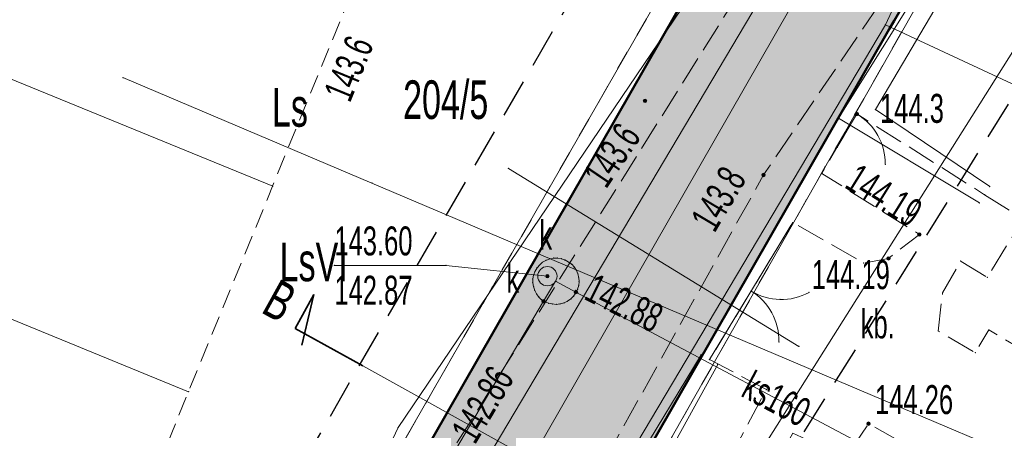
# Model space of a CAD drawing. Extents: x 6456700 to 6518119, y 5963420 to 5980059.
# Tile 130 of 256: x 6512206 to 6512231, y 5965863 to 5965873. Entities that reach past the tile are written whole.
import ezdxf
from ezdxf.enums import TextEntityAlignment as Align

# ---------------------------------------------------------------- set-up
doc = ezdxf.new("R2010")
doc.units = 0
doc.header["$MEASUREMENT"] = 0
for name, pattern in [('L_0_03', [1, 0.5, -0.5]), ('L_0_04', [1.5, 1, -0.5]), ('L_0_52', [1, 0.75, -0.25]), ('L_0_5A', [0.75, 0.5, -0.25])]:
    doc.linetypes.add(name, pattern=pattern)
doc.layers.get('0').update_dxf_attribs({"color": 2, "linetype": 'CONTINUOUS', "lineweight": 5})
for name, color, linetype, lineweight in [('000_Inne__niezydentyfikowane_', 7, 'CONTINUOUS', 18), ('18mm Kreska ciągła', 7, 'CONTINUOUS', 18), ('209_oznaczenie_konturu_klasyfikacyjnego', 96, 'CONTINUOUS', 18), ('210_oznaczenie_konturu_uzytku_gruntowego', 96, 'CONTINUOUS', 18), ('211_numer_dzialki_ewidencyjnej', 7, 'CONTINUOUS', 18), ('218_kontur_uzytku_gruntowego', 96, 'L_0_03', 18), ('219_dzialka_ewidencyjna', 7, 'CONTINUOUS', 18), ('35mm Ciągła', 7, 'CONTINUOUS', 35), ('50mm Kreska ciągła', 7, 'CONTINUOUS', 50), ('9mm Kreska ciągła', 252, 'CONTINUOUS', 9), ('brama', 7, 'CONTINUOUS', 18), ('furtka', 7, 'CONTINUOUS', 18), ('jezdnia', 7, 'CONTINUOUS', 18), ('obszar_utwardzony', 7, 'CONTINUOUS', 18), ('obszar_utwardzony_Atr17', 7, 'CONTINUOUS', 18), ('ogrodzenie_trwale', 7, 'CONTINUOUS', 18), ('pikieta_naturalna', 7, 'CONTINUOUS', 18), ('pikieta_naturalna_Atr2', 7, 'CONTINUOUS', 18), ('pikieta_sztuczna', 7, 'CONTINUOUS', 18), ('pikieta_sztuczna_Atr2', 7, 'CONTINUOUS', 18), ('przewod_elektroenergetyczny_niskiego_napiecia', 7, 'CONTINUOUS', 18), ('przewod_kanalizacyjny', 7, 'CONTINUOUS', 18), ('przewod_kanalizacyjny_Atr1', 7, 'CONTINUOUS', 18), ('przewod_telekomunikacyjny_podziemny', 7, 'CONTINUOUS', 18), ('przewod_wodociagowy', 7, 'CONTINUOUS', 18), ('rzedna', 7, 'CONTINUOUS', 18), ('rzedna_Atr2', 7, 'CONTINUOUS', 18), ('rzedna_Atr3', 7, 'CONTINUOUS', 18), ('sciana_oporowa__linia_', 7, 'CONTINUOUS', 18), ('skarpa_nieumocniona', 7, 'CONTINUOUS', 18), ('studnia_kanalizacyjna', 7, 'CONTINUOUS', 18), ('studnia_kanalizacyjna_Atr17', 7, 'CONTINUOUS', 18), ('wlaz_do_komory_lub_kanalu___okragly', 7, 'CONTINUOUS', 18), ('wlaz_do_komory_lub_kanalu___okragly_Atr17', 7, 'CONTINUOUS', 18), ('Zakres', 7, 'CONTINUOUS', 18)]:
    doc.layers.add(name, color=color, linetype=linetype, lineweight=lineweight)
doc.styles.get("Standard").update_dxf_attribs({"font": 'txt', "width": 0.75})
doc.styles.add('Znaczniki', font='GOTHIC.TTF', dxfattribs={"width": 0.7})

# ---------------------------------------------------------------- blocks, each defined once
blk = doc.blocks.new('mdcp_nowa')
at = {"layer": 'pikieta_naturalna', "linetype": 'Continuous', "lineweight": 18}
for points in [[(6494952.97, 5982322.225, 1), (6494952.97, 5982322.315, 1)], [(6494958.46, 5982321.885, 1), (6494958.46, 5982321.975, 1)], [(6494956.04, 5982320.305, 1), (6494956.04, 5982320.395, 1)]]:
    blk.add_hatch(color=18, dxfattribs=at).paths.add_polyline_path(points)
at = {"layer": 'pikieta_sztuczna', "linetype": 'Continuous', "lineweight": 18}
for points in [[(6494960.08, 5982318.765, 1), (6494960.08, 5982318.855, 1)], [(6494959.28, 5982318.145, 1), (6494959.28, 5982318.235, 1)], [(6494958.76, 5982313.865, 1), (6494958.76, 5982313.955, 1)]]:
    blk.add_hatch(color=18, dxfattribs=at).paths.add_polyline_path(points)
at = {"layer": 'rzedna', "linetype": 'Continuous', "lineweight": 18}
for points in [[(6494950.44, 5982317.685, 1), (6494950.44, 5982317.775, 1)], [(6494951.18, 5982317.275, 1), (6494951.18, 5982317.365, 1)], [(6494950.34, 5982317.035, 1), (6494950.34, 5982317.125, 1)]]:
    blk.add_hatch(color=18, dxfattribs=at).paths.add_polyline_path(points)
at = {"layer": '000_Inne__niezydentyfikowane_', "linetype": 'Continuous', "lineweight": 18, "flags": 128}
for points in [[(6494943.32, 5982320.06), (6494927.88, 5982326.38)], [(6494941.14, 5982314.74), (6494933.22, 5982317.98)]]:
    blk.add_lwpolyline(points, dxfattribs=at)
at = {"layer": '000_Inne__niezydentyfikowane_'}
for p in [(6494943.32, 5982320.06), (6494941.14, 5982314.74)]:
    blk.add_point(p, dxfattribs=at)
at = {"layer": '218_kontur_uzytku_gruntowego', "lineweight": 18, "flags": 128}
for points in [[(6494946.28, 5982312.69), (6494956.48, 5982330.44)], [(6494961.6, 5982327.54), (6494951.62, 5982309.96)]]:
    blk.add_lwpolyline(points, dxfattribs=at)
at = {"layer": '219_dzialka_ewidencyjna', "color": 3, "linetype": 'Continuous', "lineweight": 18, "flags": 128}
for points in [[(6494946.28, 5982312.69), (6494956.48, 5982330.44)], [(6494961.6, 5982327.54), (6494951.62, 5982309.96)]]:
    blk.add_lwpolyline(points, dxfattribs=at)
at = {"layer": 'brama', "color": 7, "linetype": 'Continuous', "lineweight": 18, "flags": 128}
blk.add_lwpolyline([(6494956.8, 5982319.12), (6494954.64, 5982315.57)], dxfattribs=at)
at = {"layer": 'brama', "color": 7, "linetype": 'Continuous', "lineweight": 18}
for centre, start, end in [((6494954.94, 5982316.064), 358.682, 58.682), ((6494956.5, 5982318.626), 238.682, 298.682)]:
    blk.add_arc(centre, 1.5, start, end, dxfattribs=at)
at = {"layer": 'brama'}
for p in [(6494956.8, 5982319.12), (6494955.72, 5982317.345), (6494955.72, 5982317.345), (6494957.22, 5982317.31), (6494956.465, 5982317.127), (6494956.256, 5982316.783), (6494956.44, 5982316.029), (6494954.64, 5982315.57)]:
    blk.add_point(p, dxfattribs=at)
at = {"layer": 'furtka', "color": 7, "linetype": 'Continuous', "lineweight": 18, "flags": 128}
blk.add_lwpolyline([(6494958.46, 5982321.93), (6494957.95, 5982321.07)], dxfattribs=at)
at = {"layer": 'furtka', "color": 7, "linetype": 'Continuous', "lineweight": 18}
blk.add_arc((6494957.696, 5982320.639), 1.5, 359.331, 59.331, dxfattribs=at)
at = {"layer": 'furtka'}
for p in [(6494958.46, 5982321.93), (6494958.461, 5982321.929), (6494959.003, 5982321.374), (6494957.95, 5982321.07), (6494959.196, 5982320.622)]:
    blk.add_point(p, dxfattribs=at)
at = {"layer": 'jezdnia', "color": 7, "linetype": 'L_0_52', "lineweight": 18, "flags": 128}
blk.add_lwpolyline([(6495134.37, 5982583.3), (6495113.38, 5982574.25), (6495104.78, 5982567.21), (6495094.42, 5982556.42), (6495077.25, 5982527.64), (6495065.47, 5982509.01), (6495049.82, 5982491.48), (6495035, 5982466.78), (6495029.3, 5982456), (6495014.86, 5982429.39), (6495004.75, 5982409.18), (6494998.73, 5982397.06), (6494987.52, 5982373.63), (6494982.83, 5982364.72), (6494972.31, 5982345.03), (6494970.53, 5982342.23), (6494960.57, 5982327.01), (6494956.04, 5982320.35), (6494947.33, 5982304.72), (6494935.61, 5982281.93), (6494926.04, 5982257.99), (6494919.72, 5982242.45), (6494913.81, 5982225.8), (6494910.48, 5982216.25), (6494906.14, 5982216.99), (6494909.9, 5982227.31), (6494916.12, 5982243.16), (6494921.48, 5982258.77), (6494931.15, 5982282.69), (6494943.64, 5982306.31), (6494959.06, 5982330.89), (6494969.1, 5982347.08), (6494979.83, 5982365.44), (6494985.75, 5982378.98), (6494994.88, 5982398.03), (6495001.66, 5982410.76), (6495011.8, 5982430.8), (6495026, 5982457.23), (6495032.25, 5982468.97), (6495046.11, 5982493.71), (6495063.09, 5982514.09), (6495073.26, 5982529.52), (6495082.96, 5982547.05), (6495093.01, 5982560.56), (6495101.98, 5982569.59), (6495101.3, 5982571.6), (6495108.99, 5982577.59), (6495110.03, 5982578.44), (6495121.58, 5982583.64), (6495122.46, 5982584.02), (6495130.77, 5982587.79), (6495134.82, 5982589.62), (6495140.56, 5982589.08), (6495141.32, 5982585.54)], close=True, dxfattribs=at)
at = {"layer": 'jezdnia'}
blk.add_point((6494956.04, 5982320.35), dxfattribs=at)
at = {"layer": 'obszar_utwardzony', "color": 7, "linetype": 'L_0_52', "lineweight": 18, "flags": 128}
blk.add_lwpolyline([(6494961.77, 5982319.84), (6494962.77, 5982319.21), (6494961.84, 5982317.7), (6494961.15, 5982318.12), (6494960.68, 5982317.3), (6494960.57, 5982316.31), (6494961.53, 5982315.75), (6494961.88, 5982316.34), (6494962.96, 5982315.7), (6494962.63, 5982315.1), (6494967.87, 5982312.1), (6494968.87, 5982312.11), (6494969.31, 5982312.47), (6494970.07, 5982313.81), (6494972.48, 5982312.34), (6494972.89, 5982313.03), (6494973.6, 5982312.7), (6494973.5, 5982312.71), (6494972.72, 5982311.38), (6494971.79, 5982311.92), (6494968.79, 5982306.83), (6494967.17, 5982307.62), (6494967.79, 5982308.73), (6494965.46, 5982310.09), (6494964.71, 5982308.82), (6494963.72, 5982309.3), (6494964.49, 5982310.65), (6494961.42, 5982312.4), (6494960.99, 5982311.64), (6494960.28, 5982311.99), (6494960.75, 5982312.8), (6494958.76, 5982313.91), (6494958.17, 5982313.04), (6494956.8, 5982313.67), (6494956.37, 5982312.9), (6494956.16, 5982313), (6494955.4, 5982313.46), (6494956.12, 5982314.8), (6494954.64, 5982315.57), (6494956.8, 5982319.12), (6494958.64, 5982318.07), (6494959.28, 5982318.19), (6494960.08, 5982318.81), (6494957.55, 5982320.39), (6494957.95, 5982321.07), (6494958.46, 5982321.93)], close=True, dxfattribs=at)
at = {"layer": 'obszar_utwardzony'}
for p in [(6494958.46, 5982321.93), (6494957.95, 5982321.07), (6494957.55, 5982320.39), (6494961.77, 5982319.84), (6494956.8, 5982319.12), (6494960.08, 5982318.81), (6494959.28, 5982318.19), (6494958.64, 5982318.07), (6494961.15, 5982318.12), (6494961.84, 5982317.7), (6494960.68, 5982317.3), (6494960.57, 5982316.31), (6494961.88, 5982316.34), (6494961.53, 5982315.75), (6494954.64, 5982315.57), (6494956.12, 5982314.8), (6494958.76, 5982313.91)]:
    blk.add_point(p, dxfattribs=at)
at = {"layer": 'ogrodzenie_trwale'}
for p in [(6494957.95, 5982321.07), (6494957.55, 5982320.39), (6494956.8, 5982319.12)]:
    blk.add_point(p, dxfattribs=at)
at = {"layer": 'pikieta_naturalna', "color": 7, "linetype": 'Continuous', "lineweight": 18}
for centre in [(6494952.97, 5982322.27), (6494958.46, 5982321.93), (6494956.04, 5982320.35)]:
    blk.add_circle(centre, 0.045, dxfattribs=at)
at = {"layer": 'pikieta_naturalna'}
for p in [(6494952.97, 5982322.27), (6494958.46, 5982321.93), (6494956.04, 5982320.35)]:
    blk.add_point(p, dxfattribs=at)
at = {"layer": 'pikieta_sztuczna', "color": 7, "linetype": 'Continuous', "lineweight": 18}
for centre in [(6494960.08, 5982318.81), (6494959.28, 5982318.19), (6494958.76, 5982313.91)]:
    blk.add_circle(centre, 0.045, dxfattribs=at)
at = {"layer": 'pikieta_sztuczna'}
for p in [(6494960.08, 5982318.81), (6494959.28, 5982318.19), (6494958.76, 5982313.91)]:
    blk.add_point(p, dxfattribs=at)
at = {"layer": 'przewod_elektroenergetyczny_niskiego_napiecia', "color": 1, "linetype": 'Continuous', "lineweight": 18, "flags": 128}
blk.add_lwpolyline([(6494951.04, 5982305.39), (6494971.34, 5982337.55)], dxfattribs=at)
at = {"layer": 'przewod_kanalizacyjny', "color": 34, "linetype": 'Continuous', "lineweight": 18, "flags": 128}
for points in [[(6494937.55, 5982295.28), (6494937.87, 5982295.79), (6494942.29, 5982303.37), (6494945.64, 5982309.15), (6494950.34, 5982317.08), (6494950.65, 5982317.6)], [(6494950.66, 5982317.6), (6494950.65, 5982317.6), (6494951.18, 5982317.32), (6494959.89, 5982312.69)]]:
    blk.add_lwpolyline(points, dxfattribs=at)
at = {"layer": 'przewod_kanalizacyjny'}
for p in [(6494950.65, 5982317.6), (6494950.65, 5982317.6), (6494950.66, 5982317.6), (6494951.18, 5982317.32), (6494950.34, 5982317.08)]:
    blk.add_point(p, dxfattribs=at)
at = {"layer": 'przewod_telekomunikacyjny_podziemny', "color": 30, "linetype": 'Continuous', "lineweight": 18, "flags": 128}
for points in [[(6494901.62, 5982190.73), (6494906.93, 5982205.38), (6494911.62, 5982220.93), (6494915.73, 5982231.59), (6494911.08, 5982233.33), (6494928.49, 5982275.35), (6494946.57, 5982313.81), (6494960.48, 5982334.35), (6494965.17, 5982341.38), (6494972.14, 5982353.83), (6494985.3, 5982378.53), (6494993.02, 5982395.45), (6495008.18, 5982425.35), (6495017.88, 5982443.43), (6495022.56, 5982450.66), (6495031.38, 5982466.91), (6495039.03, 5982482.79), (6495040.55, 5982485.59), (6495048.7, 5982498.93), (6495056.63, 5982506.55), (6495061.71, 5982512.37), (6495068.26, 5982521.25), (6495074.92, 5982532.24)], [(6494962.09, 5982330.47), (6494959.2, 5982324.24), (6494951.1, 5982310.62), (6494946.25, 5982301.85), (6494948.98, 5982300.9), (6494951.5, 5982299.82)], [(6494959.2, 5982324.24), (6494964.38, 5982321.83)]]:
    blk.add_lwpolyline(points, dxfattribs=at)
at = {"layer": 'przewod_telekomunikacyjny_podziemny'}
for p in [(6494959.2, 5982324.24), (6494959.2, 5982324.24), (6494946.57, 5982313.81)]:
    blk.add_point(p, dxfattribs=at)
at = {"layer": 'przewod_wodociagowy', "color": 5, "linetype": 'Continuous', "lineweight": 18, "flags": 128}
for points in [[(6494941.25, 5982299.9), (6494945.9, 5982308), (6494958.57, 5982329.31)], [(6494968.86, 5982315.45), (6494966.26, 5982311.51), (6494945.89, 5982320.14), (6494939.44, 5982322.87)], [(6494949.43, 5982320.52), (6494956.96, 5982315.91)]]:
    blk.add_lwpolyline(points, dxfattribs=at)
at = {"layer": 'przewod_wodociagowy'}
for p in [(6494939.44, 5982322.87), (6494949.43, 5982320.52), (6494945.89, 5982320.14), (6494956.96, 5982315.91)]:
    blk.add_point(p, dxfattribs=at)
at = {"layer": 'rzedna', "color": 7, "linetype": 'Continuous', "lineweight": 18}
for centre in [(6494950.44, 5982317.73), (6494951.18, 5982317.32), (6494950.34, 5982317.08)]:
    blk.add_circle(centre, 0.045, dxfattribs=at)
at = {"layer": 'rzedna'}
for p in [(6494950.44, 5982317.73), (6494951.18, 5982317.32), (6494950.34, 5982317.08)]:
    blk.add_point(p, dxfattribs=at)
at = {"layer": 'rzedna_Atr2', "color": 7, "linetype": 'Continuous', "lineweight": 18, "flags": 128}
blk.add_lwpolyline([(6494950.44, 5982317.73), (6494947.81, 5982318.01), (6494944.919, 5982318.01)], dxfattribs=at)
at = {"layer": 'rzedna_Atr2'}
for p in [(6494944.919, 5982318.01), (6494947.81, 5982318.01), (6494950.44, 5982317.73)]:
    blk.add_point(p, dxfattribs=at)
at = {"layer": 'sciana_oporowa__linia_', "color": 7, "linetype": 'Continuous', "lineweight": 18, "flags": 128}
for points in [[(6494961.636, 5982319.628), (6494957.981, 5982321.818), (6494962.501, 5982329.048), (6494963.465, 5982330.403), (6494978.455, 5982352.33), (6494980.884, 5982352.559)], [(6494961.904, 5982320.052), (6494958.939, 5982322.042), (6494962.919, 5982328.772), (6494963.875, 5982330.117), (6494978.765, 5982351.81), (6494980.936, 5982352.061)], [(6494954.19, 5982308.691), (6494950.953, 5982309.964), (6494954.424, 5982315.696)], [(6494954.39, 5982309.149), (6494952.027, 5982310.316), (6494954.856, 5982315.445)]]:
    blk.add_lwpolyline(points, dxfattribs=at)
at = {"layer": 'sciana_oporowa__linia_'}
for p in [(6494958.939, 5982322.042), (6494957.981, 5982321.818), (6494961.904, 5982320.052), (6494961.636, 5982319.628), (6494954.424, 5982315.696), (6494954.856, 5982315.445)]:
    blk.add_point(p, dxfattribs=at)
at = {"layer": 'skarpa_nieumocniona', "color": 7, "linetype": 'L_0_5A', "lineweight": 18, "flags": 128}
blk.add_lwpolyline([(6494965.58, 5982349.31), (6494962.89, 5982340.22), (6494951, 5982325), (6494945.37, 5982325.08), (6494937.42, 5982305.65), (6494933.1, 5982295.35), (6494927.37, 5982283.13), (6494921.28, 5982272.01), (6494917.86, 5982259.82), (6494915.26, 5982262.12), (6494913.02, 5982263.13), (6494900.61, 5982269.37), (6494912.93, 5982296.52), (6494936.43, 5982343.45), (6494956.82, 5982374.63), (6494978.03, 5982367.95)], close=True, dxfattribs=at)
at = {"layer": 'studnia_kanalizacyjna', "color": 34, "linetype": 'Continuous', "lineweight": 18, "flags": 128}
blk.add_lwpolyline([(6494950.12, 5982317.86), (6494950.17, 5982317.95), (6494950.24, 5982318.02), (6494950.31, 5982318.09), (6494950.4, 5982318.14), (6494950.5, 5982318.18), (6494950.6, 5982318.2), (6494950.7, 5982318.2), (6494950.8, 5982318.18), (6494950.89, 5982318.15), (6494950.98, 5982318.1), (6494951.07, 5982318.04), (6494951.13, 5982317.97), (6494951.19, 5982317.88), (6494951.23, 5982317.79), (6494951.25, 5982317.69), (6494951.26, 5982317.59), (6494951.25, 5982317.49), (6494951.22, 5982317.39), (6494951.18, 5982317.3), (6494951.12, 5982317.21), (6494951.05, 5982317.14), (6494950.96, 5982317.08), (6494950.87, 5982317.04), (6494950.77, 5982317.01), (6494950.67, 5982317), (6494950.57, 5982317.01), (6494950.47, 5982317.03), (6494950.38, 5982317.07), (6494950.29, 5982317.12), (6494950.22, 5982317.19), (6494950.16, 5982317.27), (6494950.11, 5982317.36), (6494950.08, 5982317.46), (6494950.06, 5982317.56), (6494950.06, 5982317.66), (6494950.08, 5982317.76)], close=True, dxfattribs=at)
at = {"layer": 'studnia_kanalizacyjna'}
for p in [(6494950.5, 5982318.18), (6494950.6, 5982318.2), (6494950.7, 5982318.2), (6494950.8, 5982318.18), (6494950.17, 5982317.95), (6494950.24, 5982318.02), (6494950.31, 5982318.09), (6494950.4, 5982318.14), (6494950.89, 5982318.15), (6494950.98, 5982318.1), (6494951.07, 5982318.04), (6494951.13, 5982317.97), (6494950.06, 5982317.66), (6494950.08, 5982317.76), (6494950.12, 5982317.86), (6494951.19, 5982317.88), (6494951.23, 5982317.79), (6494951.25, 5982317.69), (6494950.06, 5982317.56), (6494950.08, 5982317.46), (6494951.25, 5982317.49), (6494951.26, 5982317.59), (6494950.11, 5982317.36), (6494950.16, 5982317.27), (6494950.22, 5982317.19), (6494951.05, 5982317.14), (6494951.12, 5982317.21), (6494951.18, 5982317.3), (6494951.22, 5982317.39), (6494950.29, 5982317.12), (6494950.38, 5982317.07), (6494950.47, 5982317.03), (6494950.57, 5982317.01), (6494950.67, 5982317), (6494950.77, 5982317.01), (6494950.87, 5982317.04), (6494950.96, 5982317.08)]:
    blk.add_point(p, dxfattribs=at)
at = {"layer": 'wlaz_do_komory_lub_kanalu___okragly', "color": 7, "linetype": 'Continuous', "lineweight": 13}
blk.add_circle((6494950.44, 5982317.73), 0.25, dxfattribs=at)
at = {"layer": 'wlaz_do_komory_lub_kanalu___okragly'}
blk.add_point((6494950.44, 5982317.73), dxfattribs=at)
at = {"layer": 'Zakres', "linetype": 'L_0_04', "lineweight": 25, "flags": 128}
blk.add_lwpolyline([(6495113.77, 5985050.22), (6495121.12, 5984877.07), (6495125.76, 5984757.87), (6495129.89, 5984649.81), (6495141.08, 5984611.3), (6495145.77, 5984544.53), (6495147.36, 5984487.27), (6495157.22, 5984392.07), (6495162.95, 5984387.45), (6495180.24, 5984384.16), (6495229.5, 5984386.61), (6495251.65, 5984373.41), (6495258.77, 5984357.12), (6495255.44, 5984330.44), (6495250.77, 5984304.39), (6495252.21, 5984282.78), (6495255.46, 5984256.45), (6495254.94, 5984238.25), (6495266.4, 5984211), (6495277.24, 5984182.33), (6495294.2, 5984133.19), (6495300.94, 5984095.37), (6495313.24, 5984037.69), (6495317.44, 5983978.18), (6495300.35, 5983922.18), (6495282.35, 5983883.38), (6495266.21, 5983862.23), (6495242.03, 5983839.67), (6495211.11, 5983816.86), (6495158.26, 5983772.66), (6495130.6, 5983651.16), (6495116.31, 5983543.43), (6495129.51, 5983346.73), (6495134.58, 5983264.71), (6495139.64, 5983186.97), (6495193.25, 5983077.94), (6495199.2, 5983041.97), (6495206.23, 5983026), (6495208.96, 5983004.88), (6495202.27, 5982979.48), (6495202.42, 5982950.13), (6495209.35, 5982897.38), (6495215.97, 5982850.34), (6495228.6, 5982809.97), (6495226.85, 5982778.82), (6495225.04, 5982750.56), (6495220.26, 5982723.37), (6495226.54, 5982679.97), (6495206.06, 5982669.48), (6495192.68, 5982657.71), (6495184.57, 5982648.65), (6495174.78, 5982624.58), (6495164.23, 5982604.61), (6495150.7, 5982588.3), (6495137.69, 5982582.43), (6495118.26, 5982573.75), (6495100.35, 5982558.42), (6495090.36, 5982544.99), (6495075.87, 5982519.06), (6495060.83, 5982499.68), (6495049.41, 5982485.49), (6495035.07, 5982459.7), (6495006.7, 5982406.64), (6494980.89, 5982351.84), (6494944.35, 5982293.29), (6494925.72, 5982250.11), (6494905.2, 5982190.37), (6494898.43, 5982153.5), (6494879.51, 5982063.89), (6494864.14, 5981992.66), (6494816.93, 5981768.61), (6494777.79, 5981577.7), (6494739.84, 5981394.72), (6494718.65, 5981297.89), (6494716.45, 5981237.31), (6494738.62, 5981208.21), (6494776.48, 5981173.06), (6494817.16, 5981137.44), (6494847.63, 5981109.8), (6494877.39, 5981077.08), (6494912.75, 5981030.55), (6494916.06, 5981014.71), (6494903.86, 5980957.01), (6494916.13, 5980953.51), (6494892.32, 5980927.59), (6494850.7, 5980858.8), (6494806.81, 5980779.89), (6494785.1, 5980753.49), (6494715.22, 5980723.29), (6494679.96, 5980686.78), (6494651.35, 5980651.29), (6494549.14, 5980683.24), (6494511.84, 5980659.66), (6494443.61, 5980630.33), (6494428.78, 5980598.6), (6494431.58, 5980579.46), (6494420.56, 5980549.76), (6494416.45, 5980528.2), (6494403.86, 5980507.16), (6494388.89, 5980482.96), (6494365.32, 5980407.99), (6494335.67, 5980315.15), (6494332.29, 5980297.41), (6494335.1, 5980278.18), (6494347.25, 5980254.84), (6494336.79, 5980250.09), (6494300.04, 5980271.34), (6494320.8, 5980301.43), (6494336.81, 5980349.17), (6494344.85, 5980380.92), (6494360.85, 5980437.13), (6494374.18, 5980476.38), (6494386.14, 5980498.84), (6494403.02, 5980528.52), (6494411.33, 5980563.19), (6494420.84, 5980586.25), (6494420.25, 5980601.11), (6494434.95, 5980635.94), (6494446.75, 5980644.99), (6494465.77, 5980647.27), (6494513.02, 5980669.46), (6494507.85, 5980679.68), (6494547.89, 5980705.83), (6494570.06, 5980691.34), (6494636.17, 5980669.05), (6494706.14, 5980756.86), (6494742.78, 5980772.58), (6494798.53, 5980814.27), (6494826.12, 5980867.97), (6494849.57, 5980908.6), (6494845.35, 5980942.01), (6494853.94, 5980970.83), (6494891.08, 5980960.54), (6494890.11, 5980965.73), (6494903.94, 5981025.69), (6494869.98, 5981070.3), (6494770.97, 5981160.58), (6494728.18, 5981200.64), (6494706.13, 5981229.56), (6494707.94, 5981299.75), (6494728.84, 5981398.1), (6494767.06, 5981580.19), (6494806.17, 5981770.55), (6494854.36, 5981994.76), (6494869.73, 5982065.97), (6494888.61, 5982155.44), (6494891.67, 5982173.95), (6494895.82, 5982197.45), (6494916.38, 5982253.72), (6494935.47, 5982297.95), (6494954.97, 5982331.67), (6494972.09, 5982356.64), (6494997.76, 5982411.14), (6495026.29, 5982464.48), (6495041.09, 5982491.09), (6495052.99, 5982505.88), (6495067.51, 5982524.6), (6495081.94, 5982550.43), (6495092.99, 5982565.28), (6495112.86, 5982582.29), (6495133.59, 5982591.55), (6495144.48, 5982596.46), (6495155.87, 5982610.19), (6495165.7, 5982628.8), (6495175.96, 5982654.03), (6495185.62, 5982664.83), (6495200.4, 5982677.82), (6495212.49, 5982688.04), (6495209.64, 5982723.43), (6495215.22, 5982750.57), (6495216.87, 5982779.54), (6495218.31, 5982809.31), (6495206.86, 5982847.92), (6495199.44, 5982894.74), (6495192.11, 5982948.71), (6495190.16, 5982979.24), (6495183.47, 5983075.16), (6495129.79, 5983184.34), (6495124.6, 5983264.07), (6495119.53, 5983346.09), (6495106.27, 5983543.75), (6495120.74, 5983652.9), (6495148.75, 5983779.42), (6495204.15, 5983826.04), (6495273.41, 5983889.36), (6495288.53, 5983927.42), (6495300.83, 5983964.69), (6495303.91, 5983980.14), (6495301.32, 5984039.55), (6495291.1, 5984093.63), (6495284.5, 5984130.67), (6495267.84, 5984178.93), (6495257.12, 5984207.3), (6495244.96, 5984236.19), (6495244.79, 5984255.42), (6495242.25, 5984281.97), (6495240.71, 5984304.95), (6495245.55, 5984331.94), (6495248.51, 5984355.64), (6495243.77, 5984366.47), (6495226.98, 5984376.47), (6495179.54, 5984374.12), (6495158.61, 5984378.09), (6495147.7, 5984386.91), (6495137.38, 5984486.61), (6495135.78, 5984544.04), (6495131.18, 5984609.54), (6495119.95, 5984648.2), (6495115.76, 5984757.49), (6495111.12, 5984876.67), (6495103.73, 5985050.93), (6495109.36, 5985081.73), (6495120.41, 5985085.88)], close=True, dxfattribs=at)
at = {"layer": '209_oznaczenie_konturu_klasyfikacyjnego', "lineweight": 20, "width": 0.66}
blk.add_text('LsVI', height=1, dxfattribs=at).set_placement((6494943.5, 5982318.6), align=Align.TOP_LEFT)
at = {"layer": '210_oznaczenie_konturu_uzytku_gruntowego', "lineweight": 20, "width": 0.66}
blk.add_text('Ls', height=1, dxfattribs=at).set_placement((6494943.3, 5982322.6), align=Align.TOP_LEFT)
at = {"layer": '211_numer_dzialki_ewidencyjnej', "color": 7, "lineweight": 20, "width": 0.66}
blk.add_text('204/5', height=1, dxfattribs=at).set_placement((6494946.7, 5982322.8), align=Align.TOP_LEFT)
at = {"layer": 'obszar_utwardzony_Atr17', "color": 7, "lineweight": 15, "width": 0.66}
blk.add_text('kb.', height=0.75, dxfattribs=at).set_placement((6494958.56, 5982316.87), align=Align.TOP_LEFT)
at = {"layer": 'pikieta_naturalna_Atr2', "color": 7, "lineweight": 15, "width": 0.66}
for s, rotation, p in [('143.6', 67.7, (6494944.626, 5982322.484)), ('143.6', 55.9, (6494951.339, 5982320.391)), ('143.8', 59.3, (6494954.125, 5982319.213))]:
    blk.add_text(s, height=0.75, rotation=rotation, dxfattribs=at).set_placement(p, align=Align.TOP_LEFT)
blk.add_text('144.3', height=0.75, dxfattribs=at).set_placement((6494959.06, 5982322.45), align=Align.TOP_LEFT)
at = {"layer": 'pikieta_sztuczna_Atr2', "color": 7, "lineweight": 15, "width": 0.66}
blk.add_text('144.19', height=0.75, rotation=328, dxfattribs=at).set_placement((6494958.507, 5982320.676), align=Align.TOP_LEFT)
for s, p in [('144.19', (6494957.29, 5982318.145)), ('144.26', (6494958.93, 5982314.91))]:
    blk.add_text(s, height=0.75, dxfattribs=at).set_placement(p, align=Align.TOP_LEFT)
at = {"layer": 'przewod_kanalizacyjny_Atr1', "color": 34, "lineweight": 15, "width": 0.66}
blk.add_text('ks160', height=0.75, rotation=332, dxfattribs=at).set_placement((6494955.776, 5982315.301), align=Align.TOP_LEFT)
at = {"layer": 'rzedna_Atr2', "color": 34, "lineweight": 15, "width": 0.66}
blk.add_text('143.60', height=0.75, dxfattribs=at).set_placement((6494944.919, 5982319.018), align=Align.TOP_LEFT)
at = {"layer": 'rzedna_Atr2', "color": 7, "lineweight": 15, "width": 0.66}
for s, rotation, p in [('142.88', 333.7, (6494951.692, 5982317.822)), ('142.86', 59.3, (6494947.917, 5982313.731))]:
    blk.add_text(s, height=0.75, rotation=rotation, dxfattribs=at).set_placement(p, align=Align.TOP_LEFT)
at = {"layer": 'rzedna_Atr3', "color": 34, "lineweight": 15, "width": 0.66}
blk.add_text('142.87', height=0.75, dxfattribs=at).set_placement((6494944.919, 5982317.742), align=Align.TOP_LEFT)
at = {"layer": 'studnia_kanalizacyjna_Atr17', "color": 34, "lineweight": 15, "width": 0.66}
blk.add_text('k', height=0.75, dxfattribs=at).set_placement((6494949.38, 5982318.05), align=Align.TOP_LEFT)
at = {"layer": 'wlaz_do_komory_lub_kanalu___okragly_Atr17', "color": 7, "lineweight": 15, "width": 0.66}
blk.add_text('k', height=0.75, dxfattribs=at).set_placement((6494950.23, 5982319.17), align=Align.TOP_LEFT)

msp = doc.modelspace()

# ---------------------------------------------------------------- block references
at = {"linetype": 'ByBlock'}
msp.add_blockref('mdcp_nowa', (17268.786, -16450.998), dxfattribs=at)

# ---------------------------------------------------------------- next in the draw order: hatches: boundary and pattern name
at = {"layer": '9mm Kreska ciągła'}
h = msp.add_hatch(dxfattribs=at)
h.set_pattern_fill('SAND_AND_LIME', color=4, scale=0.1)
h.set_pattern_definition([(37.5, (6512163.41104, 5965706.02106), (-0.006803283, 0.208096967), [0, -0.16416, 0, -0.1836, 0, -0.1755]), (7.5, (6512163.41104, 5965706.02106), (0.19113588, 0.30479178), [0, -0.08856, 0, -0.14796, 0, -0.0567]), (-32.5, (6512163.2782, 5965706.02106), (0.33632732, 0.00061118), [0, -0.054, 0, -0.1944, 0, -0.2538]), (-42.5, (6512163.2782, 5965706.02106), (0.32466167, 0.09478896), [0, -0.027, 0, -0.12744, 0, -0.1458])])
edge = h.paths.add_edge_path()
edge.add_line((6512494.454, 5966351.121), (6512492.815, 5966327.914))
edge.add_arc((6512641.445, 5966317.419), 149, 175.96099, 178.25385)
edge.add_line((6512492.514, 5966321.96), (6512491.933, 5966302.891))
edge.add_arc((6512440.957, 5966304.445), 51, 348.133, 358.2538, ccw=False)
edge.add_line((6512490.867, 5966293.957), (6512486.741, 5966274.321))
edge.add_arc((6512500.441, 5966271.442), 14, 168.133, 189.6608)
edge.add_line((6512486.64, 5966269.093), (6512490.395, 5966247.035))
edge.add_line((6512490.395, 5966247.035), (6512490.607, 5966245.791))
edge.add_arc((6512474.833, 5966243.106), 16, 357.4133, 369.6608, ccw=False)
edge.add_line((6512490.817, 5966242.384), (6512490.724, 5966240.322))
edge.add_arc((6512474.74, 5966241.044), 16, 304.6947, 357.4133, ccw=False)
edge.add_line((6512483.848, 5966227.889), (6512479.157, 5966224.642))
edge.add_arc((6512563.968, 5966102.134), 149, 124.69475, 128.17467)
edge.add_line((6512471.877, 5966219.268), (6512459.798, 5966209.771))
edge.add_arc((6512468.451, 5966198.766), 14, 128.1747, 146.5283)
edge.add_line((6512456.773, 5966206.487), (6512454.137, 5966202.499))
edge.add_arc((6512536.718, 5966147.898), 99, 146.52826, 150.19331)
edge.add_line((6512450.815, 5966197.109), (6512447.264, 5966190.909))
edge.add_arc((6512533.167, 5966141.699), 99, 150.19331, 155.56334)
edge.add_line((6512443.035, 5966182.654), (6512432.867, 5966160.275))
edge.add_arc((6512409.196, 5966171.031), 26, 321.1758, 335.5633, ccw=False)
edge.add_line((6512429.452, 5966154.731), (6512421.621, 5966145))
edge.add_arc((6512409.156, 5966155.031), 16, 309.5931, 321.1758, ccw=False)
edge.add_line((6512419.353, 5966142.701), (6512410.592, 5966135.455))
edge.add_arc((6512400.395, 5966147.785), 16, 291.7201, 309.5931, ccw=False)
edge.add_line((6512406.316, 5966132.921), (6512399.28, 5966130.118))
edge.add_arc((6512417.414, 5966084.597), 49, 111.7201, 118.6787)
edge.add_line((6512393.899, 5966127.586), (6512378.766, 5966119.308))
edge.add_arc((6512390.283, 5966098.252), 24, 118.6787, 130.9764)
edge.add_line((6512374.545, 5966116.372), (6512369.458, 5966111.954))
edge.add_arc((6512385.196, 5966093.834), 24, 130.9764, 144.2474)
edge.add_line((6512365.719, 5966107.857), (6512360.498, 5966100.604))
edge.add_arc((6512392.148, 5966077.817), 39, 144.2474, 151.7186)
edge.add_line((6512357.804, 5966096.296), (6512346.179, 5966074.69))
edge.add_arc((6512310.073, 5966094.116), 41, 323.54, 331.7186, ccw=False)
edge.add_line((6512343.048, 5966069.751), (6512332.977, 5966056.12))
edge.add_arc((6512291.959, 5966086.427), 51, 314.8687, 323.54, ccw=False)
edge.add_line((6512327.939, 5966050.283), (6512325.436, 5966047.791))
edge.add_arc((6512381.169, 5965991.802), 79, 134.86874, 142.03498)
edge.add_line((6512318.887, 5966040.401), (6512317.812, 5966039.024))
edge.add_arc((6512348.559, 5966015.032), 39, 142.035, 151.9019)
edge.add_line((6512314.155, 5966033.4), (6512307.014, 5966020.024))
edge.add_arc((6512085.596, 5966138.241), 251, 330.1315, 331.90193, ccw=False)
edge.add_line((6512303.256, 5966013.24), (6512293.172, 5965995.681))
edge.add_arc((6512509.097, 5965871.676), 249, 150.1315, 153.31422)
edge.add_line((6512286.62, 5965983.501), (6512270.802, 5965952.031))
edge.add_arc((6512493.279, 5965840.205), 249, 153.31422, 155.41165)
edge.add_line((6512266.858, 5965943.813), (6512249.846, 5965906.636))
edge.add_arc((6512203.471, 5965927.857), 51, 325.4005, 335.4117, ccw=False)
edge.add_line((6512245.451, 5965898.897), (6512232.463, 5965880.07))
edge.add_arc((6512313.954, 5965823.854), 99, 145.40047, 150.15364)
edge.add_line((6512228.085, 5965873.124), (6512213.877, 5965848.362))
edge.add_arc((6512299.746, 5965799.092), 99, 150.15364, 156.12969)
edge.add_line((6512209.214, 5965839.154), (6512198.858, 5965815.752))
edge.add_arc((6512518.006, 5965674.523), 349, 156.12969, 156.8073)
edge.add_line((6512197.211, 5965811.968), (6512194.929, 5965806.643))
edge.add_arc((6512331.888, 5965747.963), 149, 156.8073, 160.58951)
edge.add_line((6512191.357, 5965797.481), (6512178.615, 5965761.319))
edge.add_arc((6511941.881, 5965844.735), 251, 339.22463, 340.58951, ccw=False)
edge.add_line((6512176.561, 5965755.704), (6512169.456, 5965736.976))
edge.add_arc((6512195.168, 5965727.222), 27.5, 159.2246, 216.7393)
edge.add_line((6512173.13, 5965710.772), (6512174.444, 5965709.012))
edge.add_line((6512174.444, 5965709.012), (6512170.437, 5965706.021))
edge.add_line((6512170.437, 5965706.021), (6512164.212, 5965719.71))
edge.add_arc((6512161.212, 5965719.741), 3, 359.4073, 370.8714)
edge.add_arc((6512205.039, 5965728.159), 41.628, 165.2606, 190.8714, ccw=False)
edge.add_line((6512164.781, 5965738.75), (6512171.886, 5965757.477))
edge.add_arc((6511941.881, 5965844.735), 246, 339.22463, 340.58951)
edge.add_line((6512173.899, 5965762.981), (6512186.641, 5965799.143))
edge.add_arc((6512331.888, 5965747.963), 154, 156.8073, 160.58951, ccw=False)
edge.add_line((6512190.333, 5965808.612), (6512192.615, 5965813.937))
edge.add_arc((6512518.006, 5965674.523), 354, 156.12969, 156.8073, ccw=False)
edge.add_line((6512194.286, 5965817.775), (6512204.642, 5965841.178))
edge.add_arc((6512299.746, 5965799.092), 104, 150.15364, 156.12969, ccw=False)
edge.add_line((6512209.541, 5965850.851), (6512223.749, 5965875.613))
edge.add_arc((6512313.954, 5965823.854), 104, 145.40047, 150.15364, ccw=False)
edge.add_line((6512228.348, 5965882.91), (6512241.335, 5965901.737))
edge.add_arc((6512203.471, 5965927.857), 46, 325.4005, 335.4117)
edge.add_line((6512245.3, 5965908.717), (6512262.312, 5965945.894))
edge.add_arc((6512493.279, 5965840.205), 254, 153.31422, 155.41165, ccw=False)
edge.add_line((6512266.334, 5965954.276), (6512282.153, 5965985.747))
edge.add_arc((6512509.097, 5965871.676), 254, 150.1315, 153.31422, ccw=False)
edge.add_line((6512288.836, 5965998.171), (6512298.92, 5966015.73))
edge.add_arc((6512085.596, 5966138.241), 246, 330.1315, 331.90193)
edge.add_line((6512302.603, 5966022.379), (6512309.745, 5966035.755))
edge.add_arc((6512348.559, 5966015.032), 44, 142.035, 151.9019, ccw=False)
edge.add_line((6512313.87, 5966042.1), (6512314.945, 5966043.477))
edge.add_arc((6512381.169, 5965991.802), 84, 134.86874, 142.03498, ccw=False)
edge.add_line((6512321.909, 5966051.335), (6512324.411, 5966053.826))
edge.add_arc((6512291.959, 5966086.427), 46, 314.8687, 323.54)
edge.add_line((6512328.955, 5966059.091), (6512339.027, 5966072.722))
edge.add_arc((6512310.073, 5966094.116), 36, 323.54, 331.7186)
edge.add_line((6512341.776, 5966077.059), (6512353.4, 5966098.665))
edge.add_arc((6512392.148, 5966077.817), 44, 144.2474, 151.7186, ccw=False)
edge.add_line((6512356.44, 5966103.526), (6512361.662, 5966110.778))
edge.add_arc((6512385.196, 5966093.834), 29, 130.9764, 144.2474, ccw=False)
edge.add_line((6512366.18, 5966115.728), (6512371.267, 5966120.147))
edge.add_arc((6512390.283, 5966098.252), 29, 118.6787, 130.9764, ccw=False)
edge.add_line((6512376.366, 5966123.695), (6512391.499, 5966131.972))
edge.add_arc((6512417.414, 5966084.597), 54, 111.7201, 118.6787, ccw=False)
edge.add_line((6512397.43, 5966134.763), (6512404.466, 5966137.566))
edge.add_arc((6512400.395, 5966147.785), 11, 291.7201, 309.5931)
edge.add_line((6512407.405, 5966139.308), (6512409.544, 5966141.077))
edge.add_line((6512409.544, 5966141.077), (6512412.36, 5966140.811))
edge.add_line((6512412.36, 5966140.811), (6512417.441, 5966145.013))
edge.add_arc((6512409.156, 5966155.031), 13, 309.5931, 321.1758)
edge.add_line((6512419.284, 5966146.881), (6512427.115, 5966156.612))
edge.add_arc((6512409.196, 5966171.031), 23, 321.1758, 335.5633)
edge.add_line((6512430.135, 5966161.516), (6512434.645, 5966171.44))
edge.add_line((6512434.645, 5966171.44), (6512440.928, 5966185.268))
edge.add_line((6512440.928, 5966185.268), (6512439.963, 5966187.841))
edge.add_arc((6512668.213, 5966069.673), 257.025, 151.22581, 152.62894, ccw=False)
edge.add_line((6512442.925, 5966193.394), (6512446.477, 5966199.594))
edge.add_arc((6512536.718, 5966147.898), 104, 146.52826, 150.19331, ccw=False)
edge.add_line((6512449.966, 5966205.257), (6512452.602, 5966209.244))
edge.add_arc((6512468.451, 5966198.766), 19, 128.1747, 146.5283, ccw=False)
edge.add_line((6512456.708, 5966213.702), (6512468.787, 5966223.198))
edge.add_arc((6512563.968, 5966102.134), 154, 124.69475, 128.17467, ccw=False)
edge.add_line((6512476.311, 5966228.753), (6512481.002, 5966232))
edge.add_arc((6512474.74, 5966241.044), 11, 304.6947, 357.4133)
edge.add_line((6512485.729, 5966240.548), (6512485.822, 5966242.609))
edge.add_arc((6512474.833, 5966243.106), 11, 357.4133, 369.6608)
edge.add_line((6512485.677, 5966244.952), (6512485.4, 5966246.584))
edge.add_line((6512485.4, 5966246.584), (6512485.465, 5966247.035))
edge.add_line((6512485.465, 5966247.035), (6512481.305, 5966271.715))
edge.add_line((6512481.305, 5966271.715), (6512486.925, 5966298.805))
edge.add_line((6512486.925, 5966298.805), (6512487.695, 5966325.335))
edge.add_line((6512487.695, 5966325.335), (6512488.895, 5966340.485))
edge.add_line((6512488.895, 5966340.485), (6512488.714, 5966340.814))
edge.add_line((6512488.714, 5966340.814), (6512489.699, 5966354.77))
edge.add_line((6512489.699, 5966354.77), (6512494.454, 5966351.121))

# ---------------------------------------------------------------- next in the draw order: linework, layer by layer
at = {"layer": '18mm Kreska ciągła', "color": 4, "ltscale": 0.1}
msp.add_lwpolyline([(6512268.568, 5965953.153, 0.009152), (6512264.585, 5965944.854), (6512247.573, 5965907.677, -0.04371), (6512243.393, 5965900.317), (6512230.406, 5965881.49, 0.020743), (6512225.917, 5965874.369), (6512211.709, 5965849.606, 0.026081), (6512206.928, 5965840.166), (6512196.572, 5965816.764, 0.002957), (6512194.913, 5965812.952), (6512192.631, 5965807.628, 0.016505), (6512188.999, 5965798.312), (6512176.257, 5965762.15, -0.005955), (6512174.223, 5965756.591), (6512167.118, 5965737.863, 0.25636), (6512171.127, 5965709.276), (6512172.44, 5965707.517)], format="xyb", dxfattribs=at)
at = {"layer": '35mm Ciągła'}
for p, q in [((6512212.69, 5965865.38), (6512213.174, 5965866.254)), ((6512213.174, 5965866.254), (6512212.86, 5965864.948)), ((6512214.439, 5965864.41), (6512212.69, 5965865.38))]:
    msp.add_line(p, q, dxfattribs=at)
at = {"layer": '35mm Ciągła', "lineweight": 5}
msp.add_line((6512214.439, 5965864.41), (6512223.187, 5965859.565), dxfattribs=at)
at = {"layer": '50mm Kreska ciągła', "color": 5, "ltscale": 0.1}
for points in [[(6512164.781, 5965738.75), (6512171.886, 5965757.477, 0.005955), (6512173.899, 5965762.981), (6512186.641, 5965799.143, -0.016505), (6512190.333, 5965808.612), (6512192.615, 5965813.937, -0.002957), (6512194.286, 5965817.775), (6512204.642, 5965841.178, -0.026081), (6512209.541, 5965850.851), (6512223.749, 5965875.613, -0.020743), (6512228.348, 5965882.91), (6512241.335, 5965901.737, 0.04371), (6512245.3, 5965908.717), (6512262.312, 5965945.894, -0.009152), (6512266.334, 5965954.276)], [(6512270.802, 5965952.031, 0.009152), (6512266.858, 5965943.813), (6512249.846, 5965906.636, -0.04371), (6512245.451, 5965898.897), (6512232.463, 5965880.07, 0.020743), (6512228.085, 5965873.124), (6512213.877, 5965848.362, 0.026081), (6512209.214, 5965839.154), (6512198.858, 5965815.752, 0.002957), (6512197.211, 5965811.968), (6512194.929, 5965806.643, 0.016505), (6512191.357, 5965797.481), (6512178.615, 5965761.319, -0.005955), (6512176.561, 5965755.704), (6512169.456, 5965736.976, 0.25636), (6512173.13, 5965710.772), (6512174.444, 5965709.012), (6512170.437, 5965706.021), (6512164.212, 5965719.71)]]:
    msp.add_lwpolyline(points, format="xyb", dxfattribs=at)

# ---------------------------------------------------------------- next in the draw order: texts
at = {"layer": '35mm Ciągła', "insert": (6512212.258, 5965866.683), "char_height": 1, "width": 1.41349, "attachment_point": 1, "rotation": 331.0154, "style": 'Znaczniki'}
msp.add_mtext('B', dxfattribs=at)

doc.saveas('drawing.dxf')
